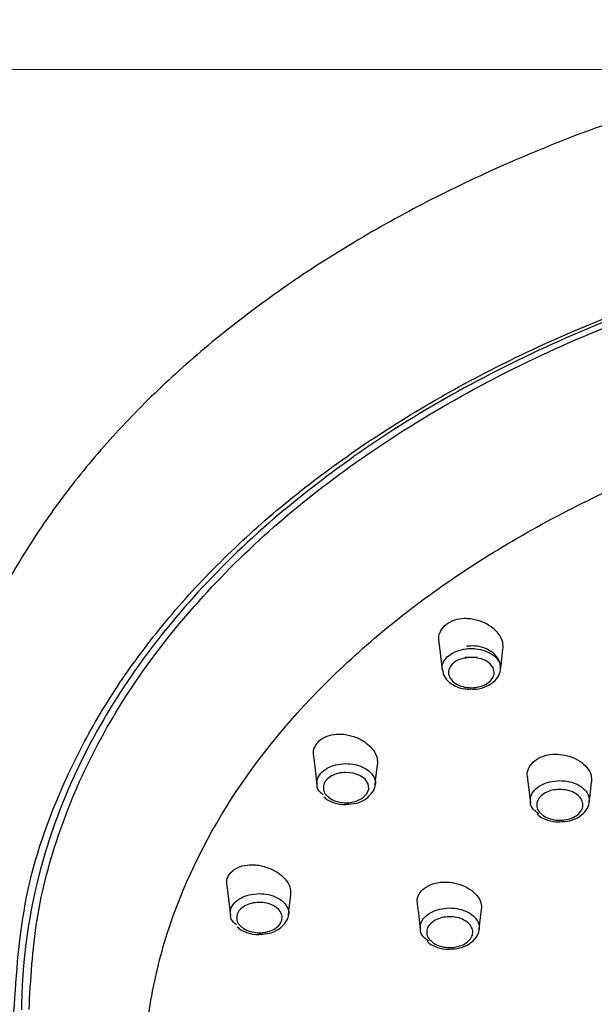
# Model space of a CAD drawing. Header units: inches. Extents: x 53216 to 117387, y -66787 to -22834.
# Tile 37 of 256: x 58256.03 to 58258.68, y -30486.82 to -30482.28. Entities that reach past the tile are written whole.
import ezdxf

# ---------------------------------------------------------------- set-up
doc = ezdxf.new("R2010")
doc.units = ezdxf.units.IN
doc.header["$MEASUREMENT"] = 0
doc.layers.get('0').update_dxf_attribs({"lineweight": 0})
doc.layers.add('p--kafelki', color=251, linetype='Continuous', lineweight=13)
doc.layers.add('p--łazienka NP', color=150, linetype='Continuous', lineweight=25)

# ---------------------------------------------------------------- blocks, each defined once
blk = doc.blocks.new('natrysk')
at = {"linetype": 'Continuous'}
blk.add_line((-7.0271, 56.5132), (-7.0124, 56.3882), dxfattribs=at)
at = {"linetype": 'Continuous', "flags": 128}
for points in [[(-7.4342, 57.1308), (-7.4267, 57.0668), (-7.4192, 57.0034)], [(-7.1504, 57.0037), (-7.148, 57.0238), (-7.1392, 57.0987)], [(-8.0117, 56.6046), (-8.0042, 56.5414), (-7.9961, 56.473)], [(-7.7276, 56.4733), (-7.7256, 56.4908), (-7.7167, 56.5662)], [(-7.8489, 56.3905), (-7.8151, 56.3973), (-7.7866, 56.4113), (-7.7667, 56.4307), (-7.7576, 56.4535), (-7.7601, 56.4769), (-7.7742, 56.4984), (-7.798, 56.5156), (-7.829, 56.5266), (-7.8636, 56.5301)], [(-6.7413, 56.3938), (-6.7378, 56.4239), (-6.7304, 56.4864)], [(-8.4112, 56.0093), (-8.4038, 55.9462), (-8.3948, 55.8701)], [(-8.1271, 55.8742), (-8.1252, 55.8902), (-8.1162, 55.9663)], [(-7.5338, 55.9237), (-7.5271, 55.8672), (-7.5197, 55.8042)], [(-7.2485, 55.8071), (-7.2452, 55.8358), (-7.2377, 55.8988)]]:
    blk.add_lwpolyline(points, dxfattribs=at)
at = {"linetype": 'Continuous'}
for points, knots in [([(2.2021, 56.0148), (2.2031, 56.0445), (2.2075, 56.1709), (2.1832, 56.3938), (2.1288, 56.6814), (2.041, 56.9652), (1.9232, 57.244), (1.775, 57.5163), (1.5974, 57.7808), (1.391, 58.0361), (1.1569, 58.2808), (0.8963, 58.5134), (0.6108, 58.7328), (0.3018, 58.9376), (-0.0289, 59.1269), (-0.3794, 59.2995), (-0.7478, 59.4547), (-1.1322, 59.5916), (-1.5304, 59.7096), (-1.9403, 59.8082), (-2.3599, 59.8869), (-2.7869, 59.9452), (-3.2192, 59.9831), (-3.6544, 60.0002), (-4.0904, 59.9964), (-4.5248, 59.9719), (-4.9554, 59.9267), (-5.3801, 59.861), (-5.7965, 59.7752), (-6.2026, 59.6696), (-6.5962, 59.5447), (-6.9753, 59.401), (-7.3379, 59.2393), (-7.682, 59.0603), (-8.0058, 58.8649), (-8.3075, 58.6538), (-8.5854, 58.4283), (-8.8378, 58.1894), (-9.0633, 57.9385), (-9.2604, 57.6769), (-9.4281, 57.4062), (-9.5653, 57.1281), (-9.6715, 56.8442), (-9.7457, 56.5563), (-9.7891, 56.266), (-9.7974, 55.9753), (-9.7894, 55.7709), (-9.7697, 55.6649), (-9.7678, 55.6548)], [0, 0, 0, 0, 0.006763, 0.028794, 0.050826, 0.072896, 0.095036, 0.117267, 0.139598, 0.162025, 0.184535, 0.207111, 0.229735, 0.252392, 0.275066, 0.297748, 0.32043, 0.343107, 0.365776, 0.388439, 0.411095, 0.433745, 0.456391, 0.479034, 0.501677, 0.524321, 0.546969, 0.569621, 0.592281, 0.614951, 0.63763, 0.660321, 0.683024, 0.705738, 0.728461, 0.751185, 0.773903, 0.796602, 0.819266, 0.841876, 0.864412, 0.886856, 0.909195, 0.931427, 0.953565, 0.975632, 0.997665, 1, 1, 1, 1]), ([(-9.3921, 55.4262), (-9.3805, 55.6038), (-9.357, 55.9628), (-9.2007, 56.4161), (-9.0111, 56.7838), (-8.8204, 57.0716), (-8.5919, 57.3501), (-8.3292, 57.6143), (-8.0372, 57.86), (-7.7165, 58.0884), (-7.3648, 58.3002), (-6.8885, 58.5412), (-6.2624, 58.7874), (-5.4763, 58.9955), (-4.6454, 59.129), (-4.0805, 59.1455), (-3.7947, 59.1539)], [0, 0, 0, 0, 0.090987, 0.183869, 0.237026, 0.290183, 0.344889, 0.399594, 0.452493, 0.505393, 0.559811, 0.61423, 0.709564, 0.807123, 0.902446, 1, 1, 1, 1]), ([(-9.3224, 55.4368), (-9.3148, 55.5753), (-9.2997, 55.8526), (-9.1896, 56.263), (-9.0165, 56.6631), (-8.7738, 57.047), (-8.4691, 57.4106), (-8.1057, 57.7494), (-7.6867, 58.0581), (-7.2194, 58.3339), (-6.7087, 58.5736), (-6.1597, 58.7723), (-5.5808, 58.9293), (-4.9881, 59.0395), (-4.3903, 59.1066), (-3.9932, 59.1149), (-3.7947, 59.119)], [0, 0, 0, 0, 0.071821, 0.143865, 0.215675, 0.287507, 0.359568, 0.431402, 0.503172, 0.575169, 0.646935, 0.718776, 0.790849, 0.862689, 0.931344, 1, 1, 1, 1]), ([(-5.7774, 58.8984), (-5.9711, 58.849), (-6.1607, 58.7924), (-6.529, 58.6653), (-6.7078, 58.5948), (-7.0525, 58.4411), (-7.2185, 58.3579), (-7.5353, 58.1795), (-7.6862, 58.0844), (-7.8289, 57.984)], [0, 0, 0, 0, 0.25, 0.25, 0.5, 0.5, 0.75, 0.75, 1, 1, 1, 1]), ([(-8.7943, 55.1205), (-8.7928, 55.2349), (-8.7827, 55.3479), (-8.7461, 55.5706), (-8.7196, 55.6803), (-8.6166, 56.0035), (-8.5167, 56.2113), (-8.2611, 56.6072), (-8.1055, 56.7952), (-7.745, 57.147), (-7.5403, 57.3108), (-7.2012, 57.5351), (-7.0829, 57.6063), (-6.8365, 57.741), (-6.4521, 57.9314), (-6.0274, 58.0848), (-5.432, 58.2519), (-4.9635, 58.3492), (-4.4696, 58.3995), (-4.1356, 58.422), (-3.9661, 58.4278), (-3.7947, 58.4278)], [0, 0, 0, 0, 0.03125, 0.03125, 0.0625, 0.0625, 0.125, 0.125, 0.1875, 0.1875, 0.25, 0.25, 0.28125, 0.28125, 0.3125, 0.375, 0.375, 0.4375, 0.46875, 0.46875, 0.5, 0.5, 0.5, 0.5]), ([(-8.1414, 57.7444), (-8.4154, 57.5153), (-8.6485, 57.2646), (-9.0205, 56.7337), (-9.159, 56.4535), (-9.2463, 56.1662)], [0, 0, 0, 0, 0.5, 0.5, 1, 1, 1, 1]), ([(-7.4322, 57.1311), (-7.4334, 57.1361), (-7.4375, 57.1544), (-7.4266, 57.1843), (-7.4012, 57.2149), (-7.3626, 57.2346), (-7.3225, 57.2418), (-7.2968, 57.2397), (-7.287, 57.239)], [0, 0, 0, 0, 0.078898, 0.284546, 0.485469, 0.682845, 0.87938, 1, 1, 1, 1]), ([(-7.287, 57.239), (-7.2702, 57.2356), (-7.2365, 57.2287), (-7.1918, 57.2032), (-7.1583, 57.1696), (-7.1389, 57.1321), (-7.14, 57.108), (-7.1406, 57.0969)], [0, 0, 0, 0, 0.204609, 0.410078, 0.618063, 0.825703, 1, 1, 1, 1]), ([(-7.4175, 57.0037), (-7.4184, 57.0071), (-7.4218, 57.0205), (-7.4121, 57.0443), (-7.3891, 57.0707), (-7.3532, 57.0903), (-7.317, 57.0996), (-7.2943, 57.1006), (-7.2867, 57.1009)], [0, 0, 0, 0, 0.0710342, 0.2765922, 0.4830155, 0.6900434, 0.8964719, 1, 1, 1, 1]), ([(-7.2868, 56.9145), (-7.279, 56.914), (-7.2538, 56.9125), (-7.2125, 56.9255), (-7.1743, 56.9506), (-7.1526, 56.9842), (-7.1475, 57.0199), (-7.1585, 57.054), (-7.184, 57.083), (-7.222, 57.1042), (-7.2662, 57.1142), (-7.2953, 57.1123), (-7.3076, 57.1115)], [0, 0, 0, 0, 0.053676, 0.1738, 0.297266, 0.399287, 0.493511, 0.591836, 0.68988, 0.798451, 0.91512, 1, 1, 1, 1]), ([(-7.2867, 57.1009), (-7.2791, 57.1008), (-7.2564, 57.1002), (-7.2198, 57.0918), (-7.1833, 57.073), (-7.159, 57.0472), (-7.1482, 57.0228), (-7.1513, 57.0084), (-7.1523, 57.004)], [0, 0, 0, 0, 0.10243, 0.304754, 0.506981, 0.70924, 0.911482, 1, 1, 1, 1]), ([(-7.2585, 57.0609), (-7.314, 57.0603), (-7.3409, 57.0524), (-7.3792, 57.0261), (-7.3901, 57.0078), (-7.3896, 56.9802), (-7.3867, 56.9711), (-7.3758, 56.9542), (-7.3679, 56.9465), (-7.3483, 56.9338), (-7.3364, 56.9287), (-7.311, 56.9219), (-7.2972, 56.9202), (-7.2697, 56.9205), (-7.2558, 56.9225), (-7.2307, 56.9298), (-7.2191, 56.9351), (-7.2001, 56.9482), (-7.1924, 56.9561), (-7.1823, 56.9731), (-7.1797, 56.9823), (-7.1802, 57.0098), (-7.1918, 57.028), (-7.2312, 57.0536), (-7.2585, 57.0609), (-7.314, 57.0603)], [0, 0, 0, 0, 0.125, 0.125, 0.25, 0.25, 0.3125, 0.3125, 0.375, 0.375, 0.4375, 0.4375, 0.5, 0.5, 0.5625, 0.5625, 0.625, 0.625, 0.6875, 0.6875, 0.75, 0.75, 0.875, 0.875, 1, 1, 1, 1]), ([(-7.4171, 57.0033), (-7.4165, 56.9963), (-7.4148, 56.9776), (-7.3946, 56.951), (-7.3611, 56.9274), (-7.3223, 56.9138), (-7.2962, 56.9143), (-7.2868, 56.9145)], [0, 0, 0, 0, 0.133426, 0.353149, 0.591189, 0.852729, 1, 1, 1, 1]), ([(-8.0096, 56.6049), (-8.0108, 56.6099), (-8.0147, 56.6277), (-8.0038, 56.656), (-7.9787, 56.6844), (-7.9404, 56.7024), (-7.9004, 56.7084), (-7.8744, 56.7058), (-7.8644, 56.7048)], [0, 0, 0, 0, 0.080273, 0.283072, 0.481499, 0.678331, 0.876801, 1, 1, 1, 1]), ([(-7.8644, 56.7048), (-7.8475, 56.7011), (-7.8136, 56.6938), (-7.7687, 56.6679), (-7.7352, 56.6345), (-7.7163, 56.5982), (-7.7175, 56.5753), (-7.7181, 56.5649)], [0, 0, 0, 0, 0.207467, 0.415697, 0.624546, 0.831352, 1, 1, 1, 1]), ([(-7.0246, 56.5076), (-7.0256, 56.5115), (-7.0296, 56.5275), (-7.0195, 56.5551), (-6.9949, 56.585), (-6.9563, 56.6057), (-6.9154, 56.6146), (-6.8887, 56.6137), (-6.8785, 56.6133)], [0, 0, 0, 0, 0.0652194, 0.2693464, 0.4717919, 0.673109, 0.8748429, 1, 1, 1, 1]), ([(-6.8785, 56.6133), (-6.8617, 56.6108), (-6.8282, 56.6058), (-6.7835, 56.5837), (-6.75, 56.5536), (-6.7303, 56.519), (-6.7311, 56.496), (-6.7314, 56.4853)], [0, 0, 0, 0, 0.204503, 0.409193, 0.614793, 0.820271, 1, 1, 1, 1]), ([(-7.9951, 56.473), (-7.9955, 56.4815), (-7.9964, 56.5), (-7.9795, 56.5272), (-7.9499, 56.5506), (-7.9098, 56.5668), (-7.8794, 56.5692), (-7.8641, 56.5704)], [0, 0, 0, 0, 0.171348, 0.377733, 0.584699, 0.79213, 1, 1, 1, 1]), ([(-7.8641, 56.5704), (-7.8491, 56.5696), (-7.8188, 56.568), (-7.7783, 56.5531), (-7.7467, 56.5306), (-7.7298, 56.5027), (-7.7239, 56.4816), (-7.7278, 56.4719), (-7.7278, 56.4719)], [0, 0, 0, 0, 0.199243, 0.39943, 0.59906, 0.798856, 0.999336, 1, 1, 1, 1]), ([(-7.8636, 56.5301), (-7.8637, 56.5301), (-7.8755, 56.5299), (-7.8993, 56.5268), (-7.9303, 56.5147), (-7.9536, 56.4964), (-7.9666, 56.474), (-7.9674, 56.4503), (-7.9596, 56.4306), (-7.9484, 56.4215), (-7.9447, 56.4185)], [0, 0, 0, 0, 0.001271, 0.155044, 0.309046, 0.463201, 0.616906, 0.770428, 0.923571, 1, 1, 1, 1]), ([(-7.9673, 56.4262), (-7.9724, 56.4304), (-7.9869, 56.4423), (-7.9961, 56.4596), (-7.9952, 56.4713), (-7.9951, 56.473)], [0, 0, 0, 0, 0.314266, 0.900522, 1, 1, 1, 1]), ([(-7.8605, 56.383), (-7.8452, 56.3839), (-7.8124, 56.3859), (-7.7695, 56.4057), (-7.741, 56.4346), (-7.7275, 56.4587), (-7.7282, 56.4709), (-7.7283, 56.4716)], [0, 0, 0, 0, 0.240314, 0.517273, 0.764932, 0.987512, 1, 1, 1, 1]), ([(-7.0121, 56.3937), (-7.0124, 56.4026), (-7.013, 56.4218), (-6.9953, 56.4495), (-6.9649, 56.4728), (-6.9242, 56.4887), (-6.8937, 56.4909), (-6.8784, 56.492)], [0, 0, 0, 0, 0.177914, 0.383567, 0.589351, 0.795043, 1, 1, 1, 1]), ([(-6.8781, 56.4517), (-6.89, 56.4508), (-6.9139, 56.4491), (-6.9456, 56.4367), (-6.9696, 56.4185), (-6.9832, 56.3958), (-6.9844, 56.3717), (-6.9769, 56.3517), (-6.9656, 56.3424), (-6.9619, 56.3393)], [0, 0, 0, 0, 0.153496, 0.307479, 0.461594, 0.615624, 0.769149, 0.923077, 1, 1, 1, 1]), ([(-6.8784, 56.492), (-6.8784, 56.492), (-6.8631, 56.492), (-6.8322, 56.4889), (-6.7912, 56.4739), (-6.7602, 56.4509), (-6.7416, 56.4229), (-6.7418, 56.4032), (-6.7419, 56.3938)], [0, 0, 0, 0, 0.000281, 0.203874, 0.407097, 0.610285, 0.813558, 1, 1, 1, 1]), ([(-6.8651, 56.31), (-6.8534, 56.3117), (-6.8298, 56.3151), (-6.8003, 56.3297), (-6.7793, 56.3494), (-6.7694, 56.3729), (-6.7716, 56.3971), (-6.7857, 56.4196), (-6.8101, 56.4375), (-6.8421, 56.4495), (-6.8661, 56.451), (-6.8781, 56.4517)], [0, 0, 0, 0, 0.111125, 0.222255, 0.333512, 0.444458, 0.555533, 0.666598, 0.777603, 0.888624, 1, 1, 1, 1]), ([(-7.9637, 56.4178), (-7.9612, 56.4151), (-7.9493, 56.4022), (-7.9157, 56.3893), (-7.8811, 56.3803), (-7.8625, 56.3827), (-7.8605, 56.383)], [0, 0, 0, 0, 0.106779, 0.515408, 0.948858, 1, 1, 1, 1]), ([(-7.9447, 56.4185), (-7.9414, 56.4153), (-7.9315, 56.4055), (-7.9056, 56.3951), (-7.8755, 56.3893), (-7.8563, 56.3902), (-7.8489, 56.3905)], [0, 0, 0, 0, 0.15951, 0.478876, 0.798249, 1, 1, 1, 1]), ([(-6.9753, 56.3386), (-6.9838, 56.3456), (-7.0019, 56.3604), (-7.0133, 56.3808), (-7.0122, 56.3924), (-7.0121, 56.3937)], [0, 0, 0, 0, 0.438019, 0.93462, 1, 1, 1, 1]), ([(-6.8767, 56.3027), (-6.8613, 56.3035), (-6.8282, 56.3053), (-6.7847, 56.3249), (-6.7552, 56.3538), (-6.7412, 56.379), (-6.7421, 56.3924), (-6.7422, 56.394)], [0, 0, 0, 0, 0.2346092, 0.5064182, 0.7501474, 0.969625, 1, 1, 1, 1]), ([(-6.9812, 56.3388), (-6.9787, 56.336), (-6.9668, 56.3229), (-6.9329, 56.3095), (-6.8979, 56.3001), (-6.8788, 56.3024), (-6.8767, 56.3027)], [0, 0, 0, 0, 0.107545, 0.513843, 0.945645, 1, 1, 1, 1]), ([(-6.9619, 56.3393), (-6.9586, 56.3359), (-6.9487, 56.3259), (-6.9224, 56.3151), (-6.892, 56.3091), (-6.8726, 56.3098), (-6.8651, 56.31)], [0, 0, 0, 0, 0.160037, 0.480317, 0.800618, 1, 1, 1, 1]), ([(-8.4093, 56.0096), (-8.4103, 56.0143), (-8.4142, 56.0311), (-8.4035, 56.0576), (-8.3788, 56.0841), (-8.3408, 56.1007), (-8.3006, 56.1059), (-8.2742, 56.1029), (-8.264, 56.1018)], [0, 0, 0, 0, 0.077694, 0.277707, 0.474753, 0.672224, 0.873596, 1, 1, 1, 1]), ([(-8.264, 56.1018), (-8.247, 56.0979), (-8.2131, 56.0902), (-8.1679, 56.0646), (-8.1346, 56.0319), (-8.1159, 55.9969), (-8.1171, 55.9751), (-8.1176, 55.9654)], [0, 0, 0, 0, 0.209533, 0.419662, 0.628428, 0.834017, 1, 1, 1, 1]), ([(-7.532, 55.924), (-7.5329, 55.9277), (-7.5369, 55.9433), (-7.5268, 55.9697), (-7.5023, 55.9982), (-7.4639, 56.0177), (-7.4229, 56.0257), (-7.3961, 56.0245), (-7.3859, 56.024)], [0, 0, 0, 0, 0.064472, 0.267482, 0.46921, 0.670767, 0.87354, 1, 1, 1, 1]), ([(-7.3859, 56.024), (-7.369, 56.0213), (-7.3354, 56.016), (-7.2906, 55.9938), (-7.2572, 55.964), (-7.2377, 55.9303), (-7.2384, 55.9082), (-7.2388, 55.898)], [0, 0, 0, 0, 0.205883, 0.411834, 0.617875, 0.823038, 1, 1, 1, 1]), ([(-8.3942, 55.874), (-8.3946, 55.8824), (-8.3955, 55.901), (-8.3787, 55.9282), (-8.3491, 55.9516), (-8.3091, 55.9677), (-8.2788, 55.9701), (-8.2637, 55.9713)], [0, 0, 0, 0, 0.171316, 0.37844, 0.585787, 0.793212, 1, 1, 1, 1]), ([(-8.2637, 55.9713), (-8.2486, 55.9705), (-8.2183, 55.9689), (-8.1778, 55.954), (-8.1462, 55.9316), (-8.1292, 55.9035), (-8.1234, 55.8828), (-8.1273, 55.8729), (-8.1273, 55.8728)], [0, 0, 0, 0, 0.199708, 0.399671, 0.599007, 0.798962, 0.999497, 1, 1, 1, 1]), ([(-8.2631, 55.931), (-8.2631, 55.931), (-8.2748, 55.9302), (-8.2984, 55.9281), (-8.3191, 55.9197), (-8.3372, 55.9097), (-8.3528, 55.8974), (-8.3658, 55.875), (-8.3665, 55.8512), (-8.3587, 55.8316), (-8.3475, 55.8225), (-8.3438, 55.8195)], [0, 0, 0, 0, 0.000199, 0.153657, 0.307113, 0.307905, 0.462195, 0.616346, 0.770107, 0.923492, 1, 1, 1, 1]), ([(-8.2482, 55.7915), (-8.2367, 55.7933), (-8.2136, 55.7968), (-8.1847, 55.8114), (-8.1643, 55.8311), (-8.155, 55.8543), (-8.1577, 55.8782), (-8.172, 55.9001), (-8.1962, 55.9175), (-8.2278, 55.9291), (-8.2514, 55.9304), (-8.2631, 55.931)], [0, 0, 0, 0, 0.11121, 0.222745, 0.334186, 0.445462, 0.556778, 0.667786, 0.778384, 0.889237, 1, 1, 1, 1]), ([(-7.5191, 55.8071), (-7.5194, 55.8159), (-7.5201, 55.835), (-7.5024, 55.8627), (-7.4721, 55.886), (-7.4315, 55.902), (-7.401, 55.9042), (-7.3857, 55.9053)], [0, 0, 0, 0, 0.17718, 0.383139, 0.589197, 0.795019, 1, 1, 1, 1]), ([(-7.3857, 55.9053), (-7.3857, 55.9053), (-7.3704, 55.9053), (-7.3396, 55.9022), (-7.2986, 55.8873), (-7.2675, 55.8643), (-7.2489, 55.8363), (-7.249, 55.8166), (-7.2491, 55.8071)], [0, 0, 0, 0, 0.000404, 0.203716, 0.406682, 0.609687, 0.812795, 1, 1, 1, 1]), ([(-8.3664, 55.8272), (-8.3714, 55.8314), (-8.386, 55.8433), (-8.3952, 55.8606), (-8.3943, 55.8723), (-8.3942, 55.874)], [0, 0, 0, 0, 0.314009, 0.899696, 1, 1, 1, 1]), ([(-8.2597, 55.784), (-8.2445, 55.7849), (-8.2117, 55.787), (-8.1689, 55.8067), (-8.1404, 55.8356), (-8.1269, 55.8597), (-8.1277, 55.8719), (-8.1277, 55.8725)], [0, 0, 0, 0, 0.240328, 0.51721, 0.76485, 0.987825, 1, 1, 1, 1]), ([(-7.3854, 55.865), (-7.3973, 55.8641), (-7.4211, 55.8624), (-7.4528, 55.8499), (-7.4767, 55.8317), (-7.4903, 55.8091), (-7.4914, 55.785), (-7.4839, 55.765), (-7.4726, 55.7557), (-7.4688, 55.7526)], [0, 0, 0, 0, 0.153348, 0.307257, 0.461404, 0.615523, 0.769105, 0.923084, 1, 1, 1, 1]), ([(-7.3721, 55.7234), (-7.3604, 55.7251), (-7.3369, 55.7285), (-7.3074, 55.7431), (-7.2864, 55.7629), (-7.2766, 55.7863), (-7.2788, 55.8106), (-7.293, 55.833), (-7.3174, 55.8508), (-7.3494, 55.8629), (-7.3734, 55.8643), (-7.3854, 55.865)], [0, 0, 0, 0, 0.11103, 0.222184, 0.333449, 0.444433, 0.55555, 0.666629, 0.777642, 0.888622, 1, 1, 1, 1]), ([(-8.3628, 55.8188), (-8.3603, 55.8161), (-8.3485, 55.8033), (-8.3149, 55.7904), (-8.2803, 55.7813), (-8.2617, 55.7838), (-8.2597, 55.784)], [0, 0, 0, 0, 0.10632, 0.51531, 0.94895, 1, 1, 1, 1]), ([(-8.3438, 55.8195), (-8.3405, 55.8162), (-8.3306, 55.8065), (-8.3047, 55.7961), (-8.2747, 55.7904), (-8.2556, 55.7912), (-8.2482, 55.7915)], [0, 0, 0, 0, 0.159729, 0.479307, 0.798912, 1, 1, 1, 1]), ([(-7.4822, 55.7519), (-7.4907, 55.7588), (-7.5089, 55.7736), (-7.5203, 55.7941), (-7.5192, 55.8057), (-7.5191, 55.8071)], [0, 0, 0, 0, 0.436984, 0.9324676, 1, 1, 1, 1]), ([(-7.3836, 55.7161), (-7.3683, 55.7169), (-7.3351, 55.7187), (-7.2917, 55.7384), (-7.2624, 55.7674), (-7.2484, 55.7925), (-7.2493, 55.8058), (-7.2494, 55.8074)], [0, 0, 0, 0, 0.235164, 0.507205, 0.751055, 0.970669, 1, 1, 1, 1]), ([(-7.488, 55.752), (-7.4856, 55.7493), (-7.4737, 55.7362), (-7.4398, 55.7228), (-7.4048, 55.7134), (-7.3857, 55.7158), (-7.3836, 55.7161)], [0, 0, 0, 0, 0.107298, 0.514121, 0.946204, 1, 1, 1, 1]), ([(-7.4688, 55.7526), (-7.4655, 55.7492), (-7.4556, 55.7392), (-7.4294, 55.7285), (-7.3989, 55.7225), (-7.3795, 55.7232), (-7.3721, 55.7234)], [0, 0, 0, 0, 0.160057, 0.480378, 0.800706, 1, 1, 1, 1]), ([(-9.7611, 55.5997), (-9.7409, 55.4923), (-9.7041, 55.2969), (-9.6226, 55.0335), (-9.541, 54.8181), (-9.4699, 54.6575), (-9.4043, 54.5234), (-9.3397, 54.4011), (-9.2565, 54.256), (-9.1603, 54.1038), (-9.0656, 53.9668), (-8.9922, 53.8674), (-8.9328, 53.7905), (-8.8731, 53.7157), (-8.7901, 53.6164), (-8.671, 53.4832), (-8.4928, 53.3009), (-8.2367, 53.0699), (-7.9565, 52.8523), (-7.7576, 52.7227), (-7.6883, 52.6775)], [0, 0, 0, 0, 0.094664, 0.172375, 0.233086, 0.286083, 0.31626, 0.35175, 0.396585, 0.449425, 0.494347, 0.526664, 0.545582, 0.56773, 0.603677, 0.653448, 0.717015, 0.815768, 0.93575, 1, 1, 1, 1])]:
    blk.add_open_spline(points, degree=3, knots=knots, dxfattribs=at)
for points in [[(-8.1414, 57.7444), (-8.0424, 57.8272), (-7.9381, 57.9072), (-7.8289, 57.984)], [(-9.2463, 56.1662), (-9.3166, 55.9349), (-9.3533, 55.6992), (-9.3571, 55.4634)], [(-9.3571, 55.4634), (-9.3573, 55.4543), (-9.3574, 55.4451), (-9.3574, 55.436)]]:
    blk.add_open_spline(points, degree=3, dxfattribs=at)

msp = doc.modelspace()

# ---------------------------------------------------------------- linework, layer by layer
at = {"layer": 'p--kafelki', "linetype": 'Continuous'}
msp.add_line((57856.0232, -30482.5099), (58407.0732, -30482.5099), dxfattribs=at)

# ---------------------------------------------------------------- block references
at = {"layer": 'p--łazienka NP', "linetype": 'Continuous', "lineweight": 30, "ltscale": 35}
msp.add_blockref('natrysk', (58265.3996, -30542.28), dxfattribs=at)

doc.saveas('drawing.dxf')
